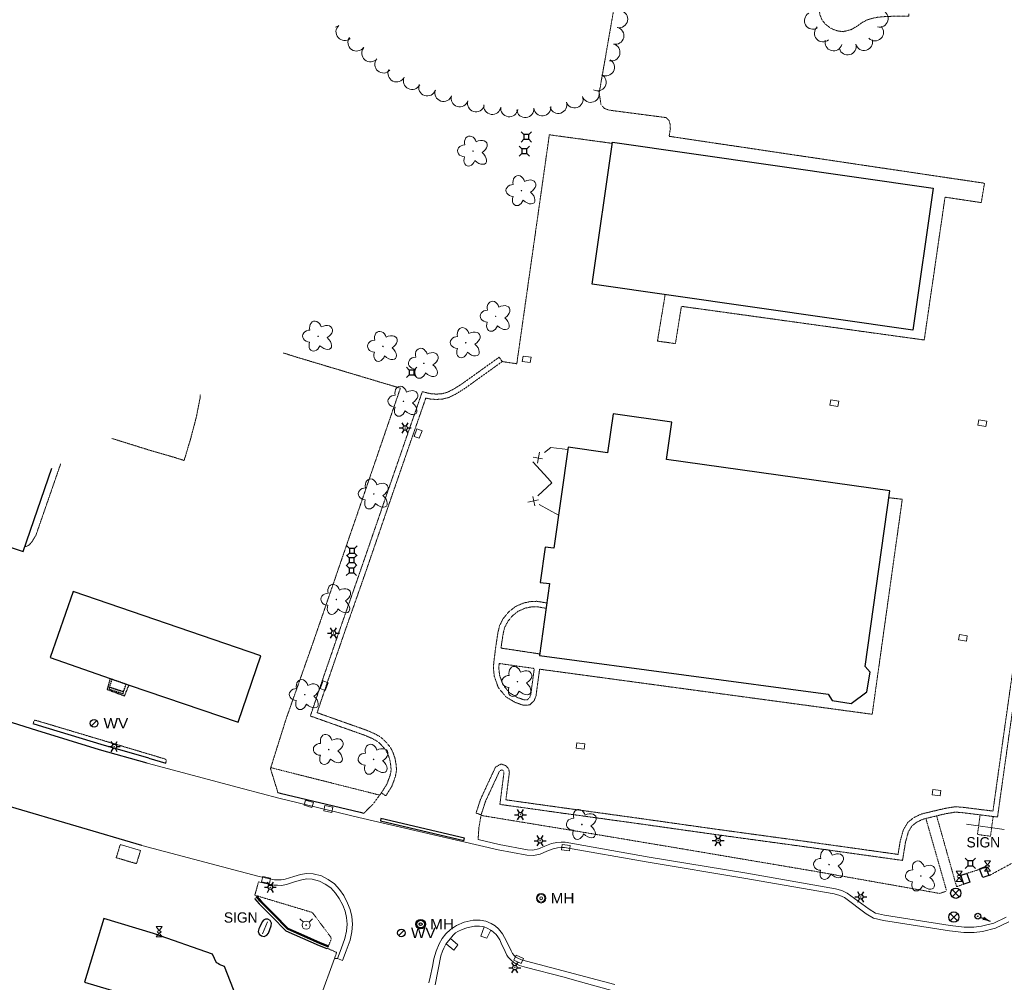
# Model space of a CAD drawing. Extents: x 386588 to 390135, y 96998 to 113606.
# Tile 19 of 92: x 387299 to 387758, y 99148 to 99596. Entities that reach past the tile are written whole.
import ezdxf
from ezdxf.enums import TextEntityAlignment as Align

# ---------------------------------------------------------------- set-up
doc = ezdxf.new("R2010")
doc.units = 0
doc.header["$MEASUREMENT"] = 0
for name, pattern in [('Wisdot1', [0.0625, 0.03125, -0.03125]), ('Wisdot3', [0.1875, 0.125, -0.0625]), ('Wisdot5', [0.1, 0.05, -0.05])]:
    doc.linetypes.add(name, pattern=pattern)
for name, color, linetype, lineweight in [('E_BLD', 241, 'Continuous', 25), ('E_BLD_HvyDash', 241, 'Wisdot3', 25), ('E_BLD_Steps', 30, 'Wisdot1', 25), ('E_DRN', 40, 'Continuous', 15), ('E_DWY', 2, 'Wisdot3', 15), ('E_LAND_Vegetation', 3, 'Continuous', 15), ('E_LTG', 21, 'Continuous', 25), ('E_MISCPROP_Railing', 30, 'Continuous', 15), ('E_PATH_Sidewalk', 2, 'Wisdot5', 15), ('E_RDWY', 21, 'Continuous', 25), ('E_RDWY_AsphConc', 200, 'Continuous', 25), ('E_RDWY_C_and_G', 21, 'Continuous', 25), ('E_SGN', 21, 'Continuous', 15), ('E_SIG', 5, 'Continuous', 30), ('E_UTL_AG', 30, 'Continuous', 15), ('E_UTL_AG_Bold', 30, 'Continuous', 25), ('E_UTL_E_Bold', 1, 'Continuous', 25), ('E_UTL_MH', 30, 'Continuous', 15), ('E_UTL_SAN', 3, 'Continuous', 25), ('E_UTL_W', 5, 'Continuous', 25), ('E_UTL_WHydrant', 4, 'Continuous', 15), ('E_WAL', 40, 'Continuous', 25)]:
    doc.layers.add(name, color=color, linetype=linetype, lineweight=lineweight)
doc.layers.add('P2S1_Complete', color=7, linetype='Continuous', lineweight=15, transparency=0.9)
doc.styles.add('Style-dot_font5', font='dot_font5.shx')

# ---------------------------------------------------------------- blocks, each defined once
blk = doc.blocks.new('INLET')
at = {"layer": 'E_DRN', "flags": 128}
blk.add_lwpolyline([(-7.5, 10), (7.5, 10), (7.5, 0), (-7.5, 0)], close=True, dxfattribs=at)
blk = doc.blocks.new('LPOL')
at = {"layer": 'E_LTG'}
for p, q in [((-4, 0), (-1.5, 0)), ((-0.75, 1.3), (-2, 3.46)), ((0.75, 1.3), (2, 3.46)), ((1.5, 0), (4, 0)), ((-2, -3.46), (-0.75, -1.3)), ((2, -3.46), (0.75, -1.3))]:
    blk.add_line(p, q, dxfattribs=at)
for radius in [1.5, 1.5, 1.5, 0.125]:
    blk.add_circle((0, 0), radius, dxfattribs=at)
blk = doc.blocks.new('MH')
at = {"layer": 'E_UTL_MH'}
for radius in [5, 4, 1.5]:
    blk.add_circle((0, 0), radius, dxfattribs=at)
at = {"layer": 'E_UTL_MH', "style": 'Style-dot_font5', "width": 1.111111}
blk.add_text('MH', height=10.8, dxfattribs=at).set_placement((10, 0), align=Align.MIDDLE_LEFT)
blk = doc.blocks.new('MTR')
at = {"layer": 'E_UTL_AG', "flags": 128}
for points in [[(-3.8, 6.5), (3.8, 6.5), (0, 1.2)], [(-3.8, -6.5), (3.8, -6.5), (0, -1.2)]]:
    blk.add_lwpolyline(points, close=True, dxfattribs=at)
at = {"layer": 'E_UTL_AG'}
blk.add_ellipse((0, 0), major_axis=(2.5, 0), ratio=0.5, dxfattribs=at)
blk = doc.blocks.new('PBX')
at = {"layer": 'E_SIG'}
for p, q in [((4.9, 5.1), (-5.1, -5.1)), ((-5.1, 5), (5, -5.2))]:
    blk.add_line(p, q, dxfattribs=at)
blk.add_circle((0, 0), 7.21, dxfattribs=at)
blk = doc.blocks.new('PED')
at = {"layer": 'E_UTL_AG_Bold'}
for p, q in [((-2.5, 2.5), (-5.3, 5.3)), ((2.5, 2.5), (5.3, 5.3)), ((-2.5, -2.5), (-5.3, -5.3)), ((2.5, -2.5), (5.3, -5.3))]:
    blk.add_line(p, q, dxfattribs=at)
at = {"layer": 'E_UTL_AG_Bold', "flags": 128}
blk.add_lwpolyline([(-2.5, -2.5), (2.5, -2.5), (2.5, 2.5), (-2.5, 2.5)], close=True, dxfattribs=at)
blk = doc.blocks.new('SIGN')
at = {"layer": 'E_SGN', "lineweight": 13, "style": 'Style-dot_font5'}
blk.add_text('SIGN', height=12, dxfattribs=at).set_placement((0, 0), align=Align.MIDDLE_CENTER)
blk = doc.blocks.new('DTRE')
at = {"layer": 'E_LAND_Vegetation'}
blk.add_circle((-0.18, 0), 0.183, dxfattribs=at)
for centre, major_axis, ratio in [((-1.87, 5.32), (1.36, -4.98), 0.782863), ((4.06, 2.74), (-5.27, -2.93), 0.691916), ((-5.87, 0.15), (4.93, -0.12), 0.832022), ((-2.49, -5.24), (1.8, 4.86), 0.716896), ((3.54, -3.71), (-5.01, 4.58), 0.560249)]:
    blk.add_ellipse(centre, major_axis=major_axis, ratio=ratio, start_param=1.570796, end_param=4.712389, dxfattribs=at)
blk = doc.blocks.new('SAMH')
at = {"layer": 'E_UTL_SAN'}
for radius in [5, 4, 1.5]:
    blk.add_circle((0, 0), radius, dxfattribs=at)
at = {"layer": 'E_UTL_SAN', "style": 'Style-dot_font5', "width": 1.111111}
blk.add_text('MH', height=10.8, dxfattribs=at).set_placement((10, 0), align=Align.MIDDLE_LEFT)
blk = doc.blocks.new('WV')
at = {"layer": 'E_UTL_W'}
blk.add_line((-2.8, -2.8), (2.8, 2.8), dxfattribs=at)
blk.add_circle((0, 0), 4, dxfattribs=at)
at = {"layer": 'E_UTL_W', "style": 'Style-dot_font5', "width": 1.111111}
blk.add_text('WV', height=10.8, dxfattribs=at).set_placement((10, 0), align=Align.MIDDLE_LEFT)
blk = doc.blocks.new('HYD')
at = {"layer": 'E_UTL_WHydrant'}
for p, q in [((-3.8, 3.8), (-8.3, 8.3)), ((3.8, 3.8), (8.3, 8.3))]:
    blk.add_line(p, q, dxfattribs=at)
for radius in [5.48, 0.42]:
    blk.add_circle((0, 0), radius, dxfattribs=at)

msp = doc.modelspace()

# ---------------------------------------------------------------- linework, layer by layer
at = {"layer": 'E_BLD'}
for p, q in [((387566.2, 99473.28), (387575.7, 99539.42)), ((387575.7, 99539.42), (387725.21, 99517.92)), ((387725.21, 99517.92), (387715.7, 99451.79)), ((387725.21, 99517.92), (387725.21, 99517.92)), ((387715.7, 99451.79), (387566.2, 99473.28)), ((387566.2, 99473.28), (387566.2, 99473.28)), ((387715.7, 99451.79), (387715.7, 99451.79)), ((387576.03, 99412.77), (387573.47, 99394.59)), ((387603.38, 99408.93), (387576.03, 99412.77)), ((387600.93, 99391.48), (387603.38, 99408.93)), ((387603.38, 99408.93), (387603.38, 99408.93)), ((387555.03, 99397.19), (387548.41, 99350.12)), ((387573.47, 99394.59), (387555.03, 99397.19)), ((387555.03, 99397.19), (387555.03, 99397.19)), ((387573.47, 99394.59), (387573.47, 99394.59)), ((387704.93, 99376.85), (387600.93, 99391.48)), ((387600.93, 99391.48), (387600.93, 99391.48)), ((387301.04, 99348.55), (387314.4, 99387.39)), ((387693.43, 99295.06), (387704.93, 99376.85)), ((387281.93, 99355.12), (387301.04, 99348.55)), ((387544.37, 99350.69), (387542.04, 99334.13)), ((387548.41, 99350.12), (387544.37, 99350.69)), ((387544.37, 99350.69), (387544.37, 99350.69)), ((387548.41, 99350.12), (387548.41, 99350.12)), ((387542.04, 99334.13), (387542.04, 99334.13)), ((387542.04, 99334.13), (387546.44, 99333.66)), ((387324.37, 99330.01), (387313.62, 99299.17)), ((387411.88, 99299.96), (387324.37, 99330.01)), ((387546.44, 99333.66), (387541.68, 99300.12)), ((387313.62, 99299.17), (387341.71, 99289.39)), ((387401.28, 99269.07), (387411.88, 99299.96)), ((387541.68, 99300.12), (387676.3, 99282.19)), ((387541.68, 99300.12), (387541.68, 99300.12)), ((387695.84, 99292.35), (387693.43, 99295.06)), ((387693.43, 99295.06), (387693.43, 99295.06)), ((387341.71, 99289.39), (387350.44, 99286.32)), ((387694.27, 99283.26), (387695.84, 99292.35)), ((387695.84, 99292.35), (387695.84, 99292.35)), ((387350.44, 99286.32), (387401.28, 99269.07)), ((387676.3, 99282.19), (387676.3, 99282.19)), ((387676.3, 99282.19), (387678.15, 99279.22)), ((387678.15, 99279.22), (387678.15, 99279.22)), ((387678.15, 99279.22), (387687, 99277.84)), ((387687, 99277.84), (387694.27, 99283.26)), ((387687, 99277.84), (387687, 99277.84)), ((387338.65, 99177.61), (387329.7, 99147.93)), ((387361.81, 99170.62), (387338.65, 99177.61)), ((387389.34, 99160.92), (387361.81, 99170.62)), ((387391.2, 99156.88), (387389.34, 99160.92)), ((387392.47, 99156.38), (387391.2, 99156.88)), ((387392.38, 99156.1), (387392.47, 99156.38)), ((387394.95, 99155.15), (387392.38, 99156.1)), ((387402.13, 99136.77), (387394.95, 99155.15)), ((387329.7, 99147.93), (387352.68, 99141))]:
    msp.add_line(p, q, dxfattribs=at)
at = {"layer": 'E_BLD_HvyDash', "flags": 128}
for points in [[(387341.71, 99289.39), (387340.24, 99284.35)], [(387340.24, 99284.35), (387348.35, 99281.34)], [(387348.35, 99281.34), (387350.44, 99286.32)]]:
    msp.add_lwpolyline(points, dxfattribs=at)
at = {"layer": 'E_BLD_Steps', "flags": 128}
for points in [[(387341.36, 99285.44), (387342.56, 99288.99)], [(387349.07, 99286.72), (387342.56, 99288.99)], [(387341.14, 99284.39), (387341.4, 99285.26)], [(387347.61, 99282.29), (387341.14, 99284.39)], [(387341.36, 99285.44), (387347.93, 99283.3)], [(387341.4, 99285.26), (387341.36, 99285.44)], [(387347.88, 99283.14), (387341.4, 99285.26)], [(387347.93, 99283.3), (387349.07, 99286.72)], [(387347.61, 99282.29), (387347.88, 99283.14)], [(387347.88, 99283.14), (387347.93, 99283.3)]]:
    msp.add_lwpolyline(points, dxfattribs=at)
at = {"layer": 'E_DWY', "flags": 128}
for points in [[(387602.13, 99542.12), (387602.69, 99545.55), (387602.66, 99547.59), (387602.07, 99549.43), (387600.71, 99550.85), (387574.21, 99554.31), (387572.03, 99555.07), (387570.35, 99556.9), (387569.51, 99562.51), (387570.07, 99565.4), (387578.04, 99611.14), (387579.03, 99619.31), (387580.42, 99661.95), (387581.14, 99664.56), (387582.77, 99666.01), (387591.27, 99671.45), (387592.69, 99673.68), (387593.06, 99677.06), (387593.63, 99684.18), (387593.94, 99686.53), (387595.26, 99688.17), (387596.64, 99689.16), (387598.85, 99689.64), (387624.72, 99689.47), (387627.45, 99689.05), (387629.57, 99688.06), (387631.87, 99686.65), (387634.57, 99685.78), (387643.57, 99685.23), (387644.45, 99685.23), (387645.01, 99684.54), (387645.22, 99682.89), (387642.52, 99632.49), (387642.84, 99631.35), (387673.7, 99609.75), (387673.92, 99607.95), (387673.27, 99606.15), (387672.53, 99603.69), (387672.06, 99601.53), (387672.36, 99598.86), (387673.45, 99596.26), (387674.99, 99594.35), (387677.48, 99592.45), (387679.9, 99591.41), (387683.07, 99590.88), (387687, 99591.86), (387689.98, 99593.64), (387692.24, 99595.29), (387694.55, 99596.43), (387697.25, 99597.23), (387699.55, 99597.65), (387704.1, 99598.03), (387713.78, 99598.11), (387713.77, 99599.26)], [(387524.38, 99437.15), (387531.14, 99436.11), (387546.31, 99542.83), (387575.62, 99538.84)], [(387600.28, 99468.38), (387596.7, 99446.69), (387605.05, 99445.5), (387607.85, 99462.88), (387721, 99447.19), (387730.69, 99513.75), (387747.57, 99511.23), (387749.09, 99520.25), (387602.13, 99542.12)], [(387514.53, 99225.91), (387512.15, 99226.68), (387514.21, 99233.06), (387521.21, 99248.12), (387523.83, 99249.59), (387526.1, 99248.76), (387527.31, 99247.36), (387527.7, 99245.77), (387526.05, 99232.88), (387553.09, 99229.09), (387587.79, 99224.31), (387622.72, 99219.37), (387662.59, 99213.92), (387708.8, 99207.45), (387709.79, 99213.5), (387711.29, 99218.97), (387713.35, 99222.37), (387716.13, 99224.57), (387719.56, 99226.24), (387730.27, 99228.81), (387735.15, 99229.64), (387738.42, 99229.47), (387753.02, 99227.64), (387757.36, 99258.54), (387763.56, 99302.36), (387770.21, 99349.84), (387774.98, 99384.14), (387777.35, 99401.49), (387768.74, 99402.58), (387766.58, 99403.48), (387764.75, 99405.28), (387763.7, 99407.68), (387763.45, 99409.92), (387763.55, 99411.33), (387764.05, 99416.08), (387765.36, 99418.24), (387767.52, 99420.05), (387769.98, 99420.65), (387771.78, 99420.74), (387783.9, 99419.29), (387786.99, 99444.62), (387789.88, 99468.53), (387790.86, 99477.67), (387776.19, 99478.98), (387774.05, 99479.8), (387772.71, 99481.92), (387772.32, 99483.78), (387772.54, 99485.85), (387773.71, 99487.83), (387775.57, 99489.29), (387777.24, 99489.7), (387778.85, 99489.99), (387787.23, 99490.42), (387792.11, 99490.31), (387796.27, 99489.57), (387800.11, 99488.38), (387804.02, 99486.62), (387802.99, 99484.34)], [(387514.53, 99225.91), (387516.54, 99232.15), (387523.13, 99246.33), (387524.05, 99246.85), (387524.64, 99246.63), (387525.02, 99246.19), (387525.16, 99245.63), (387523.26, 99230.75), (387552.75, 99226.62), (387587.45, 99221.83), (387622.38, 99216.89), (387662.25, 99211.44), (387710.88, 99204.64), (387712.24, 99212.96), (387713.61, 99217.97), (387715.26, 99220.69), (387717.47, 99222.45), (387720.41, 99223.87), (387730.78, 99226.36), (387735.3, 99227.13), (387738.2, 99226.98), (387755.15, 99224.86), (387759.83, 99258.19), (387766.04, 99302.01), (387772.68, 99349.5), (387777.46, 99383.8), (387780.17, 99403.65), (387769.39, 99405.02), (387767.99, 99405.6), (387766.84, 99406.73), (387766.14, 99408.33), (387765.96, 99409.98), (387766.04, 99411.12), (387766.48, 99415.26), (387767.28, 99416.6), (387768.67, 99417.76), (387770.34, 99418.16), (387771.69, 99418.23), (387786.08, 99416.51), (387789.48, 99444.32), (387792.37, 99468.24), (387793.62, 99479.93), (387776.76, 99481.44), (387775.72, 99481.84), (387775.06, 99482.88), (387774.85, 99483.91), (387774.97, 99485.05), (387775.62, 99486.16), (387776.69, 99486.99), (387777.76, 99487.25), (387779.13, 99487.5), (387787.27, 99487.92), (387791.86, 99487.82), (387795.68, 99487.14), (387799.22, 99486.03), (387802.99, 99484.34)], [(387428.1, 99439.33), (387422.42, 99441.14)], [(387419.8, 99236.34), (387416.36, 99247.44), (387423.55, 99270.32), (387436.26, 99306.34), (387455.88, 99363.4), (387476.89, 99424.73), (387428.1, 99439.33)], [(387468.01, 99236.08), (387470.63, 99240.24), (387472.12, 99244.34), (387472.58, 99246.65), (387472.44, 99248.86), (387472.01, 99251.41), (387471.08, 99254.17), (387470.15, 99255.92), (387468.78, 99257.6), (387467.29, 99259.18), (387465.94, 99260.25), (387463.65, 99261.5), (387460.38, 99262.93), (387434.94, 99271.94), (387440.61, 99288.8), (387448.38, 99311.38), (387458.35, 99339.88), (387470.94, 99376.45), (387479.34, 99400.75), (387487.13, 99423.12), (387490.79, 99422.2), (387493.39, 99421.98), (387496, 99422.11), (387498.65, 99422.77), (387501.63, 99424.25), (387505.49, 99426.67), (387522.92, 99439.18), (387524.38, 99437.15)], [(387468.01, 99236.08), (387470.12, 99234.75), (387472.89, 99239.13), (387474.53, 99243.66), (387475.1, 99246.48), (387474.93, 99249.15), (387474.44, 99252.02), (387473.38, 99255.16), (387472.24, 99257.31), (387470.66, 99259.25), (387468.99, 99261.03), (387467.32, 99262.34), (387464.75, 99263.74), (387461.3, 99265.25), (387438.09, 99273.48), (387442.98, 99288), (387450.74, 99310.56), (387460.72, 99339.06), (387473.3, 99375.64), (387481.71, 99399.93), (387488.74, 99420.14), (387490.38, 99419.73), (387493.34, 99419.48), (387496.36, 99419.63), (387499.51, 99420.41), (387502.85, 99422.06), (387506.88, 99424.59), (387524.38, 99437.15)], [(387383.66, 99421.85), (387383.6, 99420.44), (387381.81, 99411.25), (387379.04, 99400.79), (387376.12, 99391.04), (387371.5, 99392.5), (387359.78, 99395.9), (387342.43, 99401.33)], [(387318.59, 99389.47), (387307.05, 99356.17), (387305.13, 99353.03), (387303.93, 99351.69), (387302.74, 99351.08), (387301.84, 99350.88)], [(387704.49, 99373.7), (387710.77, 99372.95), (387696.75, 99272.76), (387541.77, 99293.77)], [(387545.16, 99324.62), (387540.48, 99325.41), (387537.44, 99325.26), (387534.26, 99324.58), (387530.47, 99322.94), (387527.35, 99320.43), (387524.83, 99317.39), (387523.15, 99314.11), (387522.39, 99311.13), (387521.28, 99303.84), (387520.39, 99296.59)], [(387544.81, 99322.15), (387540.33, 99322.9), (387537.77, 99322.77), (387535.02, 99322.19), (387531.77, 99320.78), (387529.11, 99318.64), (387526.93, 99316.01), (387525.5, 99313.22), (387524.84, 99310.63), (387523.77, 99303.6), (387541.78, 99300.88)], [(387520.39, 99296.59), (387520.25, 99294.23), (387520.68, 99290.34), (387522.57, 99285.12), (387526.14, 99280.81), (387530.4, 99278.29), (387534.16, 99276.94), (387537.14, 99277.1), (387539.18, 99279.02), (387540.08, 99281.26), (387541.77, 99293.77)], [(387522.89, 99296.44), (387522.76, 99294.29), (387523.13, 99290.92), (387524.78, 99286.38), (387527.79, 99282.74), (387531.47, 99280.56), (387534.53, 99279.46), (387536.1, 99279.55), (387537.07, 99280.46), (387537.65, 99281.91), (387539.29, 99294.1)], [(387367.59, 99250.04), (387367.82, 99251.35), (387367.27, 99251.91), (387307.11, 99269.89), (387306.5, 99270.01), (387306.19, 99269.71), (387305.82, 99268.29)], [(387468.01, 99236.08), (387464.27, 99231.05), (387459.92, 99226.64)], [(387514.53, 99225.91), (387513.48, 99219.88), (387513.11, 99214.33)], [(387355.78, 99209.24), (387353.95, 99203.12), (387344.48, 99205.89), (387346.36, 99212)], [(387409.08, 99188.42), (387410.81, 99194.63)], [(387442.9, 99163.68), (387447.16, 99161.76), (387446.21, 99158.97)]]:
    msp.add_lwpolyline(points, dxfattribs=at)
at = {"layer": 'E_LAND_Vegetation'}
for centre, radius, start, end in [((387578.86, 99596.75), 4, 258.499, 78.4837), ((387700.26, 99597), 3.97, 253.7528, 73.7375), ((387669.17, 99596.02), 3.97, 120.1696, 300.1543), ((387445.59, 99596.8), 4, 284.5328, 311.2471), ((387450.87, 99590.79), 4, 131.2624, 311.2471), ((387577.06, 99589.02), 4, 256.6148, 76.5994), ((387673.79, 99590.09), 3.97, 131.1193, 311.1039), ((387698.07, 99590.58), 3.97, 224.3515, 44.3362), ((387456.46, 99585.86), 4, 144.7605, 324.7452), ((387678.73, 99585.93), 3.97, 164.9383, 344.923), ((387692.99, 99586.1), 3.97, 195.1717, 15.1564), ((387462.95, 99580.85), 4, 139.0843, 319.0689), ((387575.21, 99581.24), 4, 256.6148, 76.5994), ((387685.32, 99584.02), 3.97, 195.1717, 15.1564), ((387468.99, 99575.61), 4, 139.0843, 319.0689), ((387572.66, 99574.32), 4, 241.3385, 61.3232), ((387475.11, 99571.46), 4, 153.831, 333.8156), ((387482.29, 99567.93), 4, 153.831, 333.8156), ((387568.82, 99567.3), 4, 241.3385, 61.3232), ((387489.41, 99564.94), 4, 161.1114, 341.096), ((387496.98, 99562.35), 4, 161.1114, 341.096), ((387504.51, 99559.87), 4, 162.9888, 342.9735), ((387512.16, 99557.52), 4, 162.9888, 342.9735), ((387558.01, 99559.35), 4, 198.8277, 18.8124), ((387565.58, 99561.93), 4, 198.8277, 18.8124), ((387519.72, 99556.32), 4, 172.0943, 352.0789), ((387527.64, 99555.22), 4, 172.0943, 352.0789), ((387535.08, 99554.83), 4, 185.7162, 5.7009), ((387543.04, 99555.63), 4, 185.7162, 5.7009), ((387550.44, 99556.77), 4, 198.8277, 18.8124)]:
    msp.add_arc(centre, radius, start, end, dxfattribs=at)
at = {"layer": 'E_MISCPROP_Railing'}
for p, q in [((387540.76, 99389.82), (387541.65, 99394.87)), ((387538.78, 99392.55), (387543.12, 99391.81)), ((387541.32, 99372.77), (387536.31, 99371.68)), ((387539.54, 99369.9), (387538.58, 99374.19))]:
    msp.add_line(p, q, dxfattribs=at)
at = {"layer": 'E_MISCPROP_Railing', "flags": 128}
for points in [[(387544.01, 99394.77), (387546.95, 99397.16), (387554.88, 99396.12)], [(387545.53, 99382.79), (387538.63, 99390.42), (387538.69, 99390.46)], [(387540.94, 99374.58), (387547.45, 99380.67), (387545.53, 99382.79)], [(387550.59, 99365.61), (387541.51, 99370.6)]]:
    msp.add_lwpolyline(points, dxfattribs=at)
at = {"layer": 'E_PATH_Sidewalk', "flags": 128}
for points in [[(387726.77, 99225.4), (387736.08, 99192.37), (387739.35, 99193.56), (387738.17, 99197.75), (387749.74, 99201.42), (387751.25, 99197.57), (387767.34, 99206.26), (387779.35, 99291.38), (387782.52, 99313.05), (387785.25, 99312.76), (387795.44, 99390.99), (387806.01, 99472.45), (387806.22, 99476.26), (387806, 99479.39), (387805.25, 99482.8)], [(387539.29, 99294.1), (387522.89, 99296.44)], [(387416.5, 99247.87), (387467.26, 99235.08)], [(387514.48, 99225.61), (387560.47, 99218.04), (387606.83, 99210.26), (387670.6, 99199.47), (387728.35, 99189.23), (387731.44, 99190.41), (387721.76, 99224.2)], [(387747.03, 99225.87), (387745.81, 99216.72), (387751.87, 99215.92), (387753.12, 99225.11)], [(387409.08, 99188.42), (387435.86, 99180.39), (387444.52, 99168.8), (387444.67, 99168.02), (387442.95, 99163.66)]]:
    msp.add_lwpolyline(points, dxfattribs=at)
at = {"layer": 'E_RDWY', "flags": 128}
for points in [[(387358.92, 99249.9), (387336.74, 99256.24), (387307.46, 99265.16), (387281.16, 99273.35), (387263.86, 99278.79), (387231.12, 99289.86), (387217.4, 99294.71), (387190.88, 99303.82), (387169.15, 99311.58), (387136.8, 99323.08), (387111.73, 99331.66), (387088.64, 99339.67), (387063.88, 99348.48), (387038.98, 99357.32), (387014.98, 99365.59), (386990.37, 99374.26), (386967.33, 99382.32), (386939.46, 99392), (386899.94, 99405.87), (386856.43, 99420.92), (386836.74, 99427.87), (386776.86, 99448.84), (386745.89, 99459.7), (386734.25, 99463.69)], [(387359.61, 99252.31), (387337.45, 99258.64), (387308.2, 99267.55), (387305.82, 99268.29)], [(387359.61, 99252.31), (387367.59, 99250.04)], [(387419.67, 99236.38), (387419.8, 99236.34), (387420.91, 99236.05), (387458.1, 99227.06), (387459.92, 99226.64)], [(387419.8, 99236.34), (387420.91, 99236.05), (387458.1, 99227.06), (387459.92, 99226.64)], [(387356.49, 99211.64), (387295.18, 99229.61)]]:
    msp.add_lwpolyline(points, dxfattribs=at)
at = {"layer": 'E_RDWY_AsphConc', "flags": 128}
for points in [[(387751.03, 99197.61), (387748.35, 99196.62), (387746.81, 99200.78), (387749.61, 99201.77), (387751.03, 99197.61)], [(387742.2, 99194.52), (387739.53, 99193.59), (387738.13, 99197.72), (387740.8, 99198.61), (387742.2, 99194.52)]]:
    msp.add_lwpolyline(points, dxfattribs=at)
at = {"layer": 'E_RDWY_AsphConc'}
msp.add_polyline3d([(387467.79, 99224.1, 1606.06), (387467.61, 99223.06, 1606.15), (387506.52, 99213.99, 1606.06), (387506.76, 99215, 1605.99)], close=True, dxfattribs=at)
at = {"layer": 'E_RDWY_C_and_G', "flags": 128}
for points in [[(387409.57, 99187.63), (387411.85, 99185.15), (387417.9, 99179.09), (387424.12, 99172.69), (387431.75, 99169.3), (387439.38, 99165.87), (387442.89, 99164.58)], [(387409.58, 99187.64), (387411.86, 99185.16), (387417.91, 99179.1), (387424.13, 99172.7), (387431.75, 99169.31), (387439.39, 99165.88), (387442.89, 99164.59)], [(387409.95, 99187.98), (387412.22, 99185.5), (387418.26, 99179.45), (387424.42, 99173.11), (387431.95, 99169.77), (387439.58, 99166.35), (387443.07, 99165.06)], [(387408.84, 99186.96), (387411.14, 99184.47), (387417.2, 99178.4), (387423.55, 99171.86), (387431.34, 99168.4), (387439.01, 99164.96), (387442.55, 99163.65)]]:
    msp.add_lwpolyline(points, dxfattribs=at)
at = {"layer": 'E_SGN'}
for p, q in [((387758.22, 99219.06), (387740.69, 99221.58)), ((387412.7, 99170.42), (387415.03, 99176.02))]:
    msp.add_line(p, q, dxfattribs=at)
at = {"layer": 'E_SIG'}
msp.add_line((387751.85, 99176.13), (387747.25, 99178.1), dxfattribs=at)
at = {"layer": 'E_SIG', "flags": 128}
msp.add_lwpolyline([(387748.26, 99177.05), (387749.33, 99177.21), (387748.72, 99178.1)], dxfattribs=at)
at = {"layer": 'E_SIG'}
for radius in [1.37, 0.105]:
    msp.add_circle((387745.97, 99178.65), radius, dxfattribs=at)
at = {"layer": 'E_SIG', "extrusion": (0, 0, -1)}
msp.add_arc((-387756.58, 99187.14), 11.99, 293.2613, 311.0236, dxfattribs=at)
at = {"layer": 'E_SIG'}
msp.add_arc((387747.12, 99165.11), 11.99, 66.7387, 84.5011, dxfattribs=at)
at = {"layer": 'E_WAL', "flags": 128}
for points in [[(387411.38, 99173.68), (387410.92, 99172.75)], [(387412.44, 99176), (387411.38, 99173.68)], [(387413.11, 99176.86), (387412.44, 99176)], [(387412.44, 99176), (387412.44, 99176)], [(387414.09, 99177.31), (387413.11, 99176.86)], [(387415.17, 99177.28), (387414.09, 99177.31)], [(387415.17, 99177.28), (387415.17, 99177.28)], [(387416.26, 99176.61), (387415.17, 99177.28)], [(387415.4, 99170.79), (387416.72, 99174.2)], [(387416.84, 99175.47), (387416.26, 99176.61)], [(387416.72, 99174.2), (387416.84, 99175.47)], [(387410.92, 99172.75), (387410.68, 99171.47)], [(387410.68, 99171.47), (387411.13, 99170.25)], [(387411.13, 99170.25), (387412.14, 99169.43)], [(387412.14, 99169.43), (387413.42, 99169.24)], [(387412.14, 99169.43), (387412.14, 99169.43)], [(387413.42, 99169.24), (387414.62, 99169.74)], [(387414.62, 99169.74), (387415.4, 99170.79)], [(387415.4, 99170.79), (387415.4, 99170.79)]]:
    msp.add_lwpolyline(points, dxfattribs=at)
at = {"layer": 'P2S1_Complete'}
for p, q in [((387507.81, 99173.21), (387511.46, 99173.98)), ((387511.46, 99173.98), (387513.79, 99174.04)), ((387511.46, 99173.98), (387511.46, 99173.98)), ((387513.79, 99174.04), (387513.79, 99174.04)), ((387513.79, 99174.04), (387515.29, 99173.84)), ((387515.29, 99173.84), (387515.29, 99173.84)), ((387515.29, 99173.84), (387515.97, 99173.68)), ((387515.97, 99173.68), (387515.97, 99173.68)), ((387515.97, 99173.68), (387517.39, 99173.1)), ((387500.21, 99168.19), (387500.76, 99168.84)), ((387500.76, 99168.84), (387501.68, 99169.94)), ((387500.76, 99168.84), (387500.76, 99168.84)), ((387501.68, 99169.94), (387502.58, 99170.82)), ((387501.68, 99169.94), (387501.68, 99169.94)), ((387502.58, 99170.82), (387503.62, 99171.51)), ((387503.62, 99171.51), (387505.67, 99172.47)), ((387503.62, 99171.51), (387503.62, 99171.51)), ((387505.67, 99172.47), (387507.81, 99173.21)), ((387507.81, 99173.21), (387507.81, 99173.21)), ((387517.39, 99173.1), (387517.39, 99173.1)), ((387517.39, 99173.1), (387519.03, 99172.16)), ((387519.03, 99172.16), (387519.03, 99172.16)), ((387519.03, 99172.16), (387519.33, 99171.96)), ((387519.33, 99171.96), (387519.33, 99171.96)), ((387519.33, 99171.96), (387520.5, 99171.06)), ((387520.5, 99171.06), (387520.5, 99171.06)), ((387520.5, 99171.06), (387521.51, 99170.14)), ((387521.51, 99170.14), (387522.37, 99169.08)), ((387522.37, 99169.08), (387522.37, 99169.08)), ((387522.37, 99169.08), (387523.24, 99167.64)), ((387497.14, 99163.8), (387498.15, 99165.68)), ((387498.15, 99165.68), (387498.24, 99165.82)), ((387498.15, 99165.68), (387498.15, 99165.68)), ((387498.24, 99165.82), (387498.61, 99166.26)), ((387498.24, 99165.82), (387498.24, 99165.82)), ((387498.61, 99166.26), (387500.21, 99168.19)), ((387498.61, 99166.26), (387498.61, 99166.26)), ((387500.21, 99168.19), (387500.21, 99168.19)), ((387523.24, 99167.64), (387523.93, 99166.11)), ((387523.93, 99166.11), (387523.93, 99166.11)), ((387523.93, 99166.11), (387525.73, 99162.19)), ((387493.06, 99146.6), (387495.75, 99160.14)), ((387495.75, 99160.14), (387496.47, 99162.33)), ((387496.47, 99162.33), (387497.14, 99163.8)), ((387496.47, 99162.33), (387496.47, 99162.33)), ((387497.14, 99163.8), (387497.14, 99163.8)), ((387525.73, 99162.19), (387526.49, 99160.51)), ((387526.49, 99160.51), (387526.49, 99160.51)), ((387526.49, 99160.51), (387527.13, 99159.59)), ((387527.13, 99159.59), (387527.13, 99159.59)), ((387527.13, 99159.59), (387528.37, 99158.28)), ((387528.37, 99158.28), (387528.37, 99158.28)), ((387528.37, 99158.28), (387529.73, 99157.06)), ((387529.73, 99157.06), (387529.73, 99157.06)), ((387529.73, 99157.06), (387530.69, 99156.43)), ((387530.69, 99156.43), (387530.69, 99156.43)), ((387530.69, 99156.43), (387532.41, 99155.69)), ((387532.41, 99155.69), (387532.41, 99155.69)), ((387532.41, 99155.69), (387535.63, 99154.79)), ((387535.63, 99154.79), (387552.59, 99150.36)), ((387552.59, 99150.36), (387552.59, 99150.36)), ((387552.59, 99150.36), (387560.8, 99148.12)), ((387560.8, 99148.12), (387560.8, 99148.12)), ((387560.8, 99148.12), (387586.6, 99140.85))]:
    msp.add_line(p, q, dxfattribs=at)
at = {"layer": 'P2S1_Complete', "flags": 128}
for points in [[(387358.92, 99249.9), (387403.85, 99237.93), (387420.3, 99233.63), (387457.52, 99224.63), (387522.46, 99209.6), (387535.82, 99207.08), (387538.87, 99206.91), (387541.98, 99207.6), (387545.16, 99209.01), (387548.08, 99210.07), (387550.11, 99210.54), (387551.87, 99210.69), (387553.38, 99210.64), (387592.43, 99203.76), (387637.01, 99196.35), (387679.06, 99189.02), (387681.74, 99188.32), (387683.78, 99187.3), (387693.95, 99179.82), (387697.36, 99177.76), (387701.99, 99176.64), (387732.74, 99171.79), (387739.41, 99171.05), (387744.22, 99171.03), (387748.11, 99171.55), (387754.26, 99173.08), (387760.4, 99175.96)], [(387403.85, 99237.93), (387420.3, 99233.63), (387457.52, 99224.63), (387522.46, 99209.6), (387535.82, 99207.08), (387538.87, 99206.91), (387541.98, 99207.6), (387545.16, 99209.01), (387548.08, 99210.07), (387550.11, 99210.54), (387551.87, 99210.69), (387553.38, 99210.64), (387592.43, 99203.76), (387637.01, 99196.35), (387679.06, 99189.02), (387681.74, 99188.32), (387683.78, 99187.3), (387693.95, 99179.82), (387697.36, 99177.76), (387701.99, 99176.64), (387732.74, 99171.79), (387739.41, 99171.05), (387744.22, 99171.03), (387748.11, 99171.55), (387754.26, 99173.08), (387760.4, 99175.96)], [(387355.78, 99209.24), (387346.36, 99212)], [(387447.55, 99158.98), (387449.86, 99158.04), (387451.69, 99162.56), (387453.47, 99167.49), (387454.3, 99171.31), (387454.53, 99174.93), (387454.24, 99178.43), (387453.57, 99181.74), (387452.29, 99184.78), (387450.59, 99188.22), (387448.6, 99191.02), (387446.15, 99193.69), (387443.2, 99195.77), (387440.15, 99197.38), (387436.19, 99198.41), (387433.17, 99198.58), (387430.41, 99198.04), (387427.32, 99197.19), (387423.17, 99195.86), (387421.33, 99195.53), (387419.76, 99195.54), (387418.31, 99195.65), (387415.29, 99196.22), (387411.15, 99197.11), (387399.32, 99200.25), (387356.49, 99211.64)], [(387513.11, 99214.33), (387522.98, 99212.05), (387536.12, 99209.56), (387538.66, 99209.43), (387541.19, 99209.99), (387544.23, 99211.33), (387547.36, 99212.47), (387549.72, 99213.02), (387551.8, 99213.19), (387553.65, 99213.13), (387592.85, 99206.23), (387637.42, 99198.82), (387679.59, 99191.47), (387682.63, 99190.67), (387685.09, 99189.44), (387695.34, 99181.91), (387698.33, 99180.1), (387702.48, 99179.09), (387733.07, 99174.27), (387739.55, 99173.55), (387744.06, 99173.53), (387747.64, 99174.01), (387753.42, 99175.45), (387759.22, 99178.17)], [(387447.55, 99158.98), (387449.86, 99158.04), (387451.69, 99162.56), (387453.47, 99167.49), (387454.3, 99171.31), (387454.53, 99174.93), (387454.24, 99178.43), (387453.57, 99181.74), (387452.29, 99184.78), (387450.59, 99188.22), (387448.6, 99191.02), (387446.15, 99193.69), (387443.2, 99195.77), (387440.15, 99197.38), (387436.19, 99198.41), (387433.17, 99198.58), (387430.41, 99198.04), (387427.32, 99197.19), (387423.17, 99195.86), (387421.33, 99195.53), (387419.76, 99195.54), (387418.31, 99195.65), (387415.29, 99196.22), (387411.15, 99197.11), (387399.32, 99200.25)], [(387447.55, 99158.98), (387449.36, 99163.46), (387451.06, 99168.19), (387451.82, 99171.66), (387452.02, 99174.91), (387451.76, 99178.08), (387451.16, 99181), (387450.02, 99183.74), (387448.44, 99186.93), (387446.66, 99189.45), (387444.49, 99191.8), (387441.89, 99193.64), (387439.24, 99195.03), (387435.8, 99195.92), (387433.34, 99196.07), (387430.98, 99195.61), (387428.03, 99194.79), (387423.78, 99193.43), (387421.54, 99193.02), (387419.66, 99193.04), (387417.99, 99193.16), (387414.79, 99193.77), (387410.81, 99194.63)], [(387576.81, 99146.77), (387533.27, 99158.37), (387531.69, 99159.02), (387530.66, 99159.58), (387529.9, 99160.33), (387529.18, 99161.27), (387528.53, 99162.47), (387526.36, 99167.05), (387524.51, 99170.46), (387522.56, 99172.81), (387521, 99174.13), (387519.2, 99175.31), (387516.74, 99176.35), (387514.02, 99176.81), (387510.81, 99176.8), (387506.64, 99175.81), (387503.02, 99174.28), (387500.17, 99172.38), (387498.11, 99170.44), (387496.32, 99168.21), (387494.98, 99165.76), (387493.51, 99162.32), (387492.54, 99158.8), (387491.85, 99155.21), (387490.81, 99150.16), (387490.2, 99147.64)], [(387515.97, 99173.68), (387514.35, 99169.36)], [(387514.35, 99169.36), (387517.14, 99168.43)], [(387517.14, 99168.43), (387519.03, 99172.16)], [(387498.24, 99165.82), (387501.85, 99162.84)], [(387503.61, 99165.23), (387500.21, 99168.19)], [(387501.85, 99162.84), (387503.61, 99165.23)], [(387421.69, 99089.7), (387432.81, 99122.24), (387446.21, 99158.97), (387447.64, 99158.94)]]:
    msp.add_lwpolyline(points, dxfattribs=at)

# ---------------------------------------------------------------- block references
at = {"layer": 'E_DRN', "xscale": 0.25, "yscale": 0.25, "zscale": 0.25}
for p, rotation in [((387535.57, 99436.92), 351.849346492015), ((387678.94, 99416.5), 352.2190904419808), ((387747.88, 99407.22), 350.0739964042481), ((387486.33, 99403.12), 69.76249583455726), ((387738.83, 99307.13), 350.8503007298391), ((387440.25, 99286.55), 248.7534782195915), ((387560.66, 99256.77), 352.4977554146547), ((387726.5, 99234.97), 351.4492531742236), ((387434.54, 99232.21, 1605.96), 162.8972407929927), ((387443.59, 99229.83, 1605.83), 167.6469776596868), ((387554.11, 99211.78), 173.7142150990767), ((387414.01, 99194.31, 1605.74), 346.8372985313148)]:
    msp.add_blockref('INLET', p, dxfattribs=dict(at, rotation=rotation))
at = {"layer": 'E_LAND_Vegetation', "xscale": 0.6769248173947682, "yscale": 0.6769248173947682, "zscale": 0.6769248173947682}
for p in [(387510.85, 99535.21), (387533.42, 99516.77), (387521.42, 99458.19), (387438.66, 99448.93), (387507.48, 99445.9), (387468.87, 99444.18), (387487.95, 99436.29), (387478.43, 99418.59), (387464.6, 99375.39), (387447.14, 99326.25), (387531.55, 99287.98), (387432.45, 99281.88), (387443.65, 99256.3), (387464.51, 99251.72), (387561.58, 99221.38), (387676.78, 99202.71), (387719.54, 99197.36)]:
    msp.add_blockref('DTRE', p, dxfattribs=at)
at = {"layer": 'E_LTG', "xscale": 0.692840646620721, "yscale": 0.692840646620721, "zscale": 0.692840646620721}
for p in [(387479.12, 99406.2), (387445.73, 99310.63), (387343.58, 99257.72, 1606.98), (387532.85, 99225.96), (387542.02, 99213.78), (387625, 99213.89), (387416.31, 99192.14, 1606.11), (387691.43, 99187.65)]:
    msp.add_blockref('LPOL', p, dxfattribs=at)
at = {"layer": 'E_SGN', "xscale": 0.3999999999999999, "yscale": 0.3999999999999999, "zscale": 0.3999999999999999}
for p in [(387748.54, 99213.09), (387402.5, 99178.04)]:
    msp.add_blockref('SIGN', p, dxfattribs=at)
at = {"layer": 'E_SIG', "xscale": 0.3326853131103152, "yscale": 0.3326853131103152, "zscale": 0.3326853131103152}
for p in [(387735.69, 99189.36), (387734.8, 99178.25)]:
    msp.add_blockref('PBX', p, dxfattribs=at)
at = {"layer": 'E_UTL_AG', "xscale": 0.3695150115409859, "yscale": 0.3695150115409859, "zscale": 0.3695150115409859}
for p in [(387750.47, 99201.99), (387737.23, 99197.19)]:
    msp.add_blockref('MTR', p, dxfattribs=at)
at = {"layer": 'E_UTL_AG_Bold', "xscale": 0.4503659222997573, "yscale": 0.4503659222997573, "zscale": 0.4503659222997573}
for p in [(387535.62, 99541.85), (387534.65, 99535.18), (387482.19, 99432.08), (387454.33, 99348.92), (387454.19, 99344.54), (387454.08, 99339.79), (387742.49, 99203.28)]:
    msp.add_blockref('PED', p, dxfattribs=at)
at = {"layer": 'E_UTL_E_Bold', "xscale": 0.3695150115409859, "yscale": 0.3695150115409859, "zscale": 0.3695150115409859}
msp.add_blockref('MTR', (387364.44, 99171.4, 1607.5), dxfattribs=at)
at = {"layer": 'E_UTL_MH', "xscale": 0.4444444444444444, "yscale": 0.4444444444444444, "zscale": 0.4444444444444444}
msp.add_blockref('MH', (387542.47, 99187.01), dxfattribs=at)
at = {"layer": 'E_UTL_W', "xscale": 0.4444444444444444, "yscale": 0.4444444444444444, "zscale": 0.4444444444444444}
for p in [(387334.14, 99268.54, 1607.67), (387477.4, 99170.86, 1606.38)]:
    msp.add_blockref('WV', p, dxfattribs=at)
at = {"layer": 'E_UTL_WHydrant', "xscale": 0.3477624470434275, "yscale": 0.3477624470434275, "zscale": 0.3477624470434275}
msp.add_blockref('HYD', (387433, 99174.49, 1606.51), dxfattribs=at)
at = {"layer": 'P2S1_Complete'}
for name, p, xscale, yscale, zscale in [('SAMH', (387486.34, 99174.95, 1606.45), 0.4444444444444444, 0.4444444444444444, 0.4444444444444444), ('LPOL', (387530.24, 99154.64), 0.692840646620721, 0.692840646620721, 0.692840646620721)]:
    msp.add_blockref(name, p, dxfattribs=dict(at, xscale=xscale, yscale=yscale, zscale=zscale))
at = {"layer": 'P2S1_Complete', "xscale": 0.25, "yscale": 0.25, "zscale": 0.25, "rotation": 336.049873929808}
msp.add_blockref('INLET', (387531.48, 99157.43), dxfattribs=at)

doc.saveas('drawing.dxf')
